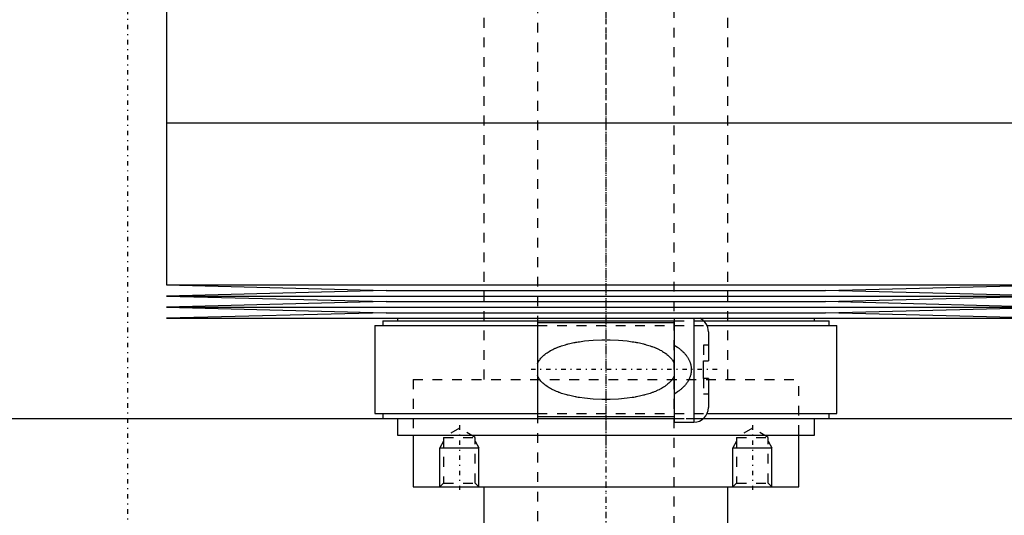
# Model space of a CAD drawing. Extents: x -125 to 125, y -136 to 719.
# Tile 3 of 13: x -60 to 41, y -70 to -20. Entities that reach past the tile are written whole.
import ezdxf

# ---------------------------------------------------------------- set-up
doc = ezdxf.new("R2010")
doc.units = 0
doc.linetypes.add('CENTER', pattern=[1.5, 0.45, -0.5, 0.05, -0.5])
doc.linetypes.add('DASHED', pattern=[2, 1, -1])
for name, color, linetype in [('AM_0', 7, 'CONTINUOUS'), ('AM_10', 7, 'CONTINUOUS'), ('AM_3', 7, 'DASHED'), ('AM_7', 7, 'CENTER')]:
    doc.layers.add(name, color=color, linetype=linetype)

msp = doc.modelspace()

# ---------------------------------------------------------------- linework, layer by layer
at = {"layer": 'AM_0', "color": 7, "linetype": 'CONTINUOUS'}
for p, q in [((-45, -13.67), (-45, -30.25)), ((-45, -30.25), (45, -30.25)), ((-45, -30.25), (-45, -46.83)), ((-45, -30.25), (0, -30.25)), ((-45, -46.83), (-22.5, -47.4)), ((-45, -46.83), (45, -46.83)), ((22.5, -47.4), (45, -46.83)), ((-22.5, -47.4), (-45, -47.97)), ((-45, -47.97), (-22.5, -48.54)), ((-45, -47.97), (45, -47.97)), ((-22.5, -47.4), (22.5, -47.4)), ((45, -47.97), (22.5, -47.4)), ((22.5, -48.54), (45, -47.97)), ((-22.5, -48.54), (-45, -49.11)), ((-45, -49.11), (-22.5, -49.68)), ((-45, -49.11), (45, -49.11)), ((-22.5, -48.54), (22.5, -48.54)), ((45, -49.11), (22.5, -48.54)), ((22.5, -49.68), (45, -49.11)), ((-22.5, -49.68), (-45, -50.25)), ((-45, -50.25), (45, -50.25)), ((-22.5, -49.68), (22.5, -49.68)), ((-21.35, -50.25), (-21.35, -50.5)), ((7, -50.25), (7, -60.88)), ((9, -50.25), (9, -60.88)), ((21.35, -50.5), (21.35, -50.25)), ((45, -50.25), (22.5, -49.68)), ((-23.65, -51), (-23.65, -60)), ((-23.65, -51), (-7, -51)), ((-22.85, -50.5), (-22.85, -51)), ((-22.85, -50.5), (7, -50.5)), ((7, -50.7), (-7, -50.7)), ((-7, -50.7), (-7, -60.3)), ((9.99, -50.5), (22.85, -50.5)), ((10.36, -51), (23.65, -51)), ((22.85, -51), (22.85, -50.5)), ((23.65, -60), (23.65, -51)), ((10.5, -51.62), (10.5, -54.6)), ((10, -56.4), (10, -54.6)), ((10, -54.6), (10.5, -54.6)), ((10.5, -56.4), (10, -56.4)), ((10.5, -56.4), (10.5, -59.38)), ((-23.65, -60), (-7, -60)), ((-22.85, -60), (-22.85, -60.5)), ((-7, -60.3), (7, -60.3)), ((10.36, -60), (23.65, -60)), ((22.85, -60.5), (22.85, -60)), ((-62.39, -60.5), (-9.77, -60.5)), ((-22.85, -60.5), (7.01, -60.5)), ((-21.35, -60.5), (-21.35, -62.2)), ((7, -60.88), (9, -60.88)), ((9.99, -60.5), (22.85, -60.5)), ((21.35, -62.2), (21.35, -60.5)), ((22.85, -60.5), (62.39, -60.5)), ((-21.35, -62.2), (21.35, -62.2)), ((-19.75, -62.2), (-19.75, -67.5)), ((19.75, -67.5), (19.75, -62.2)), ((-19.75, -67.5), (19.75, -67.5)), ((-12.5, -67.5), (-12.5, -80.5)), ((12.5, -97.5), (12.5, -67.5))]:
    msp.add_line(p, q, dxfattribs=at)
for centre, start, end in [((9, -51.62), 0, 66.4435), ((9, -59.38), 270, 0)]:
    msp.add_arc(centre, 1.5, start, end, dxfattribs=at)
at = {"layer": 'AM_10', "color": 7, "linetype": 'CONTINUOUS'}
for p, q in [((-16.62, -62.84), (-17, -63.5)), ((-17, -67.5), (-17, -63.5)), ((-17, -63.5), (-13, -63.5)), ((-13.38, -62.84), (-13, -63.5)), ((-13, -67.5), (-13, -63.5)), ((13.38, -62.84), (13, -63.5)), ((13, -67.5), (13, -63.5)), ((13, -63.5), (17, -63.5)), ((16.62, -62.84), (17, -63.5)), ((17, -67.5), (17, -63.5))]:
    msp.add_line(p, q, dxfattribs=at)
at = {"layer": 'AM_3', "color": 6, "linetype": 'DASHED'}
for p, q in [((-7, 680), (-7, -97.5)), ((7, -97.5), (7, 680)), ((-12.5, 664.5), (-12.5, -56.5)), ((12.5, -56.5), (12.5, 664.5)), ((-7, -51), (10.36, -51)), ((7, -50.5), (9.99, -50.5)), ((10, -53), (10, -54.6)), ((10.5, -53), (10, -53)), ((10, -56.4), (10, -58)), ((-19.75, -56.5), (19.75, -56.5)), ((-19.75, -56.5), (-19.75, -62.2)), ((-19.75, -56.5), (0, -56.5)), ((19.75, -62.2), (19.75, -56.5)), ((10.5, -58), (10, -58)), ((-7, -60), (10.36, -60)), ((-9.77, -60.5), (22.85, -60.5)), ((7.01, -60.5), (9.99, -60.5)), ((-15, -61.5), (-16.62, -62.44)), ((-16.62, -62.44), (-16.62, -67.12)), ((-16.62, -62.44), (-13.38, -62.44)), ((-13.38, -62.44), (-15, -61.5)), ((-13.38, -67.12), (-13.38, -62.44)), ((15, -61.5), (13.38, -62.44)), ((13.38, -62.44), (13.38, -67.12)), ((13.38, -62.44), (16.62, -62.44)), ((16.62, -62.44), (15, -61.5)), ((16.62, -67.12), (16.62, -62.44)), ((-16.62, -67.12), (-17, -67.5)), ((-16.62, -67.12), (-13.38, -67.12)), ((-13, -67.5), (-13.38, -67.12)), ((13.38, -67.12), (13, -67.5)), ((13.38, -67.12), (16.62, -67.12)), ((17, -67.5), (16.62, -67.12))]:
    msp.add_line(p, q, dxfattribs=at)
for points in [[(-7, -54.88, 0), (-7, -54.87, 0), (-6.99, -54.85, 0), (-6.98, -54.82, 0), (-6.97, -54.81, 0), (-6.96, -54.8, 0), (-6.95, -54.78, 0), (-6.94, -54.76, 0), (-6.93, -54.73, 0), (-6.92, -54.71, 0), (-6.91, -54.69, 0), (-6.9, -54.68, 0), (-6.9, -54.67, 0), (-6.88, -54.65, 0), (-6.87, -54.63, 0), (-6.82, -54.55, 0), (-6.78, -54.49, 0), (-6.74, -54.43, 0), (-6.65, -54.32, 0), (-6.55, -54.22, 0), (-6.45, -54.12, 0), (-6.35, -54.03, 0), (-6.25, -53.94, 0), (-6.19, -53.9, 0), (-6.14, -53.86, 0), (-6.03, -53.78, 0), (-5.91, -53.7, 0), (-5.8, -53.63, 0), (-5.68, -53.56, 0), (-5.56, -53.5, 0), (-5.5, -53.47, 0), (-5.44, -53.44, 0), (-5.32, -53.38, 0), (-5.19, -53.32, 0), (-5.13, -53.29, 0), (-5.06, -53.27, 0), (-4.94, -53.21, 0), (-4.81, -53.16, 0), (-4.74, -53.14, 0), (-4.67, -53.12, 0), (-4.54, -53.07, 0), (-4.41, -53.03, 0), (-4.27, -52.99, 0), (-4.13, -52.95, 0), (-3.99, -52.91, 0), (-3.92, -52.89, 0), (-3.85, -52.87, 0), (-3.71, -52.84, 0), (-3.57, -52.8, 0), (-3.43, -52.77, 0), (-3.28, -52.74, 0), (-3.14, -52.71, 0), (-3.07, -52.7, 0), (-2.99, -52.69, 0), (-2.85, -52.66, 0), (-2.7, -52.64, 0), (-2.19, -52.57, 0), (-1.3, -52.49, 0), (-0.43, -52.45, 0), (0, -52.44, 0), (0.43, -52.45, 0), (1.3, -52.49, 0), (2.19, -52.57, 0), (2.7, -52.64, 0), (2.85, -52.66, 0), (2.99, -52.69, 0), (3.07, -52.7, 0), (3.14, -52.71, 0), (3.28, -52.74, 0), (3.43, -52.77, 0), (3.57, -52.8, 0), (3.71, -52.84, 0), (3.85, -52.87, 0), (3.92, -52.89, 0), (3.99, -52.91, 0), (4.13, -52.95, 0), (4.27, -52.99, 0), (4.41, -53.03, 0), (4.54, -53.07, 0), (4.67, -53.12, 0), (4.74, -53.14, 0), (4.81, -53.16, 0), (4.94, -53.21, 0), (5.06, -53.27, 0), (5.13, -53.29, 0), (5.19, -53.32, 0), (5.32, -53.38, 0), (5.44, -53.44, 0), (5.5, -53.47, 0), (5.56, -53.5, 0), (5.68, -53.56, 0), (5.8, -53.63, 0), (5.91, -53.7, 0), (6.03, -53.78, 0), (6.14, -53.86, 0), (6.19, -53.9, 0), (6.25, -53.94, 0), (6.35, -54.03, 0), (6.45, -54.12, 0), (6.55, -54.22, 0), (6.65, -54.32, 0), (6.74, -54.43, 0), (6.78, -54.49, 0), (6.82, -54.55, 0), (6.87, -54.63, 0), (6.88, -54.65, 0), (6.9, -54.67, 0), (6.9, -54.68, 0), (6.91, -54.69, 0), (6.92, -54.71, 0), (6.93, -54.73, 0), (6.94, -54.76, 0), (6.95, -54.78, 0), (6.96, -54.8, 0), (6.97, -54.81, 0), (6.98, -54.82, 0), (6.99, -54.85, 0), (7, -54.87, 0), (7, -54.88, 0)], [(7, -53, 0), (7.15, -53.1, 0), (7.33, -53.21, 0), (7.38, -53.25, 0), (7.42, -53.28, 0), (7.45, -53.3, 0), (7.47, -53.32, 0), (7.52, -53.35, 0), (7.57, -53.39, 0), (7.61, -53.43, 0), (7.66, -53.46, 0), (7.7, -53.5, 0), (7.72, -53.52, 0), (7.75, -53.54, 0), (7.79, -53.58, 0), (7.83, -53.62, 0), (7.85, -53.64, 0), (7.88, -53.66, 0), (7.92, -53.7, 0), (7.96, -53.74, 0), (7.98, -53.76, 0), (8, -53.78, 0), (8.04, -53.82, 0), (8.07, -53.87, 0), (8.11, -53.91, 0), (8.15, -53.95, 0), (8.18, -54, 0), (8.2, -54.02, 0), (8.22, -54.04, 0), (8.25, -54.09, 0), (8.28, -54.13, 0), (8.32, -54.18, 0), (8.35, -54.23, 0), (8.38, -54.28, 0), (8.39, -54.3, 0), (8.41, -54.33, 0), (8.44, -54.38, 0), (8.47, -54.43, 0), (8.5, -54.49, 0), (8.52, -54.54, 0), (8.55, -54.6, 0), (8.56, -54.62, 0), (8.57, -54.65, 0), (8.59, -54.71, 0), (8.61, -54.77, 0), (8.63, -54.82, 0), (8.65, -54.88, 0), (8.67, -54.94, 0), (8.68, -54.97, 0), (8.68, -55, 0), (8.7, -55.06, 0), (8.71, -55.12, 0), (8.72, -55.18, 0), (8.73, -55.24, 0), (8.73, -55.3, 0), (8.73, -55.33, 0), (8.74, -55.35, 0), (8.74, -55.41, 0), (8.74, -55.47, 0), (8.74, -55.5, 0), (8.74, -55.53, 0), (8.74, -55.59, 0), (8.74, -55.65, 0), (8.73, -55.67, 0), (8.73, -55.7, 0), (8.73, -55.76, 0), (8.72, -55.82, 0), (8.71, -55.88, 0), (8.7, -55.94, 0), (8.68, -56, 0), (8.68, -56.03, 0), (8.67, -56.06, 0), (8.65, -56.12, 0), (8.63, -56.18, 0), (8.61, -56.23, 0), (8.59, -56.29, 0), (8.57, -56.35, 0), (8.56, -56.38, 0), (8.55, -56.4, 0), (8.52, -56.46, 0), (8.5, -56.51, 0), (8.47, -56.57, 0), (8.44, -56.62, 0), (8.41, -56.67, 0), (8.39, -56.7, 0), (8.38, -56.72, 0), (8.35, -56.77, 0), (8.32, -56.82, 0), (8.28, -56.87, 0), (8.25, -56.91, 0), (8.22, -56.96, 0), (8.2, -56.98, 0), (8.18, -57, 0), (8.15, -57.05, 0), (8.11, -57.09, 0), (8.07, -57.13, 0), (8.04, -57.18, 0), (8, -57.22, 0), (7.98, -57.24, 0), (7.96, -57.26, 0), (7.92, -57.3, 0), (7.88, -57.34, 0), (7.85, -57.36, 0), (7.83, -57.38, 0), (7.79, -57.42, 0), (7.75, -57.46, 0), (7.72, -57.48, 0), (7.7, -57.5, 0), (7.66, -57.54, 0), (7.61, -57.57, 0), (7.57, -57.61, 0), (7.52, -57.65, 0), (7.47, -57.68, 0), (7.45, -57.7, 0), (7.42, -57.72, 0), (7.38, -57.75, 0), (7.33, -57.79, 0), (7.15, -57.9, 0), (7, -58, 0)], [(7, -56.12, 0), (7, -56.13, 0), (6.99, -56.15, 0), (6.98, -56.18, 0), (6.97, -56.19, 0), (6.96, -56.2, 0), (6.95, -56.22, 0), (6.94, -56.24, 0), (6.93, -56.27, 0), (6.92, -56.29, 0), (6.91, -56.31, 0), (6.9, -56.32, 0), (6.9, -56.33, 0), (6.88, -56.35, 0), (6.87, -56.37, 0), (6.82, -56.45, 0), (6.78, -56.51, 0), (6.74, -56.57, 0), (6.65, -56.68, 0), (6.55, -56.78, 0), (6.45, -56.88, 0), (6.35, -56.97, 0), (6.25, -57.06, 0), (6.19, -57.1, 0), (6.14, -57.14, 0), (6.03, -57.22, 0), (5.91, -57.3, 0), (5.8, -57.37, 0), (5.68, -57.44, 0), (5.56, -57.5, 0), (5.5, -57.53, 0), (5.44, -57.56, 0), (5.32, -57.62, 0), (5.19, -57.68, 0), (5.13, -57.71, 0), (5.06, -57.73, 0), (4.94, -57.79, 0), (4.81, -57.84, 0), (4.74, -57.86, 0), (4.67, -57.88, 0), (4.54, -57.93, 0), (4.41, -57.97, 0), (4.27, -58.01, 0), (4.13, -58.05, 0), (3.99, -58.09, 0), (3.92, -58.11, 0), (3.85, -58.13, 0), (3.71, -58.16, 0), (3.57, -58.2, 0), (3.43, -58.23, 0), (3.28, -58.26, 0), (3.14, -58.29, 0), (3.07, -58.3, 0), (2.99, -58.31, 0), (2.85, -58.34, 0), (2.7, -58.36, 0), (2.19, -58.43, 0), (1.3, -58.51, 0), (0.43, -58.55, 0), (0, -58.56, 0), (-0.43, -58.55, 0), (-1.3, -58.51, 0), (-2.19, -58.43, 0), (-2.7, -58.36, 0), (-2.85, -58.34, 0), (-2.99, -58.31, 0), (-3.07, -58.3, 0), (-3.14, -58.29, 0), (-3.28, -58.26, 0), (-3.43, -58.23, 0), (-3.57, -58.2, 0), (-3.71, -58.16, 0), (-3.85, -58.13, 0), (-3.92, -58.11, 0), (-3.99, -58.09, 0), (-4.13, -58.05, 0), (-4.27, -58.01, 0), (-4.41, -57.97, 0), (-4.54, -57.93, 0), (-4.67, -57.88, 0), (-4.74, -57.86, 0), (-4.81, -57.84, 0), (-4.94, -57.79, 0), (-5.06, -57.73, 0), (-5.13, -57.71, 0), (-5.19, -57.68, 0), (-5.32, -57.62, 0), (-5.44, -57.56, 0), (-5.5, -57.53, 0), (-5.56, -57.5, 0), (-5.68, -57.44, 0), (-5.8, -57.37, 0), (-5.91, -57.3, 0), (-6.03, -57.22, 0), (-6.14, -57.14, 0), (-6.19, -57.1, 0), (-6.25, -57.06, 0), (-6.35, -56.97, 0), (-6.45, -56.88, 0), (-6.55, -56.78, 0), (-6.65, -56.68, 0), (-6.74, -56.57, 0), (-6.78, -56.51, 0), (-6.82, -56.45, 0), (-6.87, -56.37, 0), (-6.88, -56.35, 0), (-6.9, -56.33, 0), (-6.9, -56.32, 0), (-6.91, -56.31, 0), (-6.92, -56.29, 0), (-6.93, -56.27, 0), (-6.94, -56.24, 0), (-6.95, -56.22, 0), (-6.96, -56.2, 0), (-6.97, -56.19, 0), (-6.98, -56.18, 0), (-6.99, -56.15, 0), (-7, -56.13, 0), (-7, -56.12, 0)]]:
    msp.add_polyline3d(points, dxfattribs=at)
at = {"layer": 'AM_7', "color": 4, "linetype": 'CENTER'}
for p, q in [((0, 718.88), (0, -136.38)), ((0, 247.5), (0, -82.5)), ((-49, 17), (-49, -82)), ((0, 5.19), (0, -31.94)), ((0, -28.65), (0, -63.8)), ((11.38, -55.5), (-7.88, -55.5)), ((-15, -61.2), (-15, -67.8)), ((15, -61.2), (15, -67.8))]:
    msp.add_line(p, q, dxfattribs=at)

doc.saveas('drawing.dxf')
